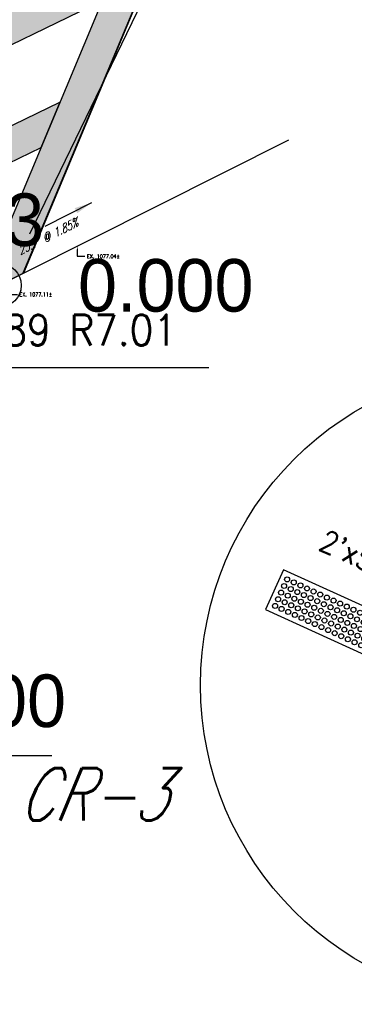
# Model space of a CAD drawing. Extents: x 167754 to 212748, y 396132 to 454338.
# Tile 98 of 150: x 212594 to 212609, y 396677 to 396722. Entities that reach past the tile are written whole.
import ezdxf
from ezdxf import colors
from ezdxf.entities.mleader import LeaderData, LeaderLine
from ezdxf.enums import TextEntityAlignment as Align
from ezdxf.math import Vec2, Vec3

# ---------------------------------------------------------------- set-up
doc = ezdxf.new("R2010")
doc.units = 0
doc.header["$MEASUREMENT"] = 0
doc.layers.get('0').update_dxf_attribs({"linetype": 'CONTINUOUS'})
for name, color, linetype, plot in [('0_3DP_MAT', 181, 'CONTINUOUS', False), ('0_EX. 3DP', 31, 'CONTINUOUS', False), ('SC_SCRATCH-1', 7, 'CONTINUOUS', False), ('SC_SCRATCH-5', 5, 'CONTINUOUS', False)]:
    doc.layers.add(name, color=color, linetype=linetype, plot=plot)
for name, color, linetype in [('0_PNTS', 1, 'CONTINUOUS'), ('PM_P_CROSSWALK', 7, 'CONTINUOUS'), ('PNTDESC', 3, 'CONTINUOUS'), ('PNTELEV', 5, 'CONTINUOUS'), ('PNTNO', 7, 'CONTINUOUS'), ('SC_SCRATCH-6', 6, 'CONTINUOUS')]:
    doc.layers.add(name, color=color, linetype=linetype)
doc.styles.add('PTXT', font='TXT')
doc.styles.add('romans', font='romans.shx', dxfattribs={"width": 0.75, "oblique": 22.5})
doc.styles.get("Standard").update_dxf_attribs({"font": 'romans.shx', "width": 0.9})
doc.dimstyles.new('4P', dxfattribs={"dimscale": 4, "dimtxt": 0.14, "dimasz": 0.14, "dimexe": 0.05, "dimexo": 0.05, "dimgap": 0.05, "dimtad": 1, "dimzin": 0, "dimdsep": 46, "dimtxsty": 'romans', "dimcen": 0, "dimdle": 0.1, "dimclrd": 1, "dimclre": 1, "dimclrt": 7, "dimaunit": 1, "dimadec": 4, "dimazin": 0, "dimtfac": 1, "dimtmove": 0, "dimatfit": 2, "dimfxl": 1, "dimtvp": 1, "dimtolj": 1, "dimtzin": 0, "dimarcsym": 0})

# ---------------------------------------------------------------- blocks, each defined once
blk = doc.blocks.new('DOMES_5FT')
for p, q in [((-0.07, 2.499), (-2.069, 2.443)), ((-2.069, 2.443), (-1.929, -2.555)), ((0.07, -2.499), (-0.07, 2.499)), ((-1.929, -2.555), (0.07, -2.499))]:
    blk.add_line(p, q)
for centre in [(-1.059, 2.139), (-0.727, 2.148), (-0.394, 2.158), (-1.725, 2.12), (-1.716, 1.788), (-1.392, 2.13), (-1.383, 1.797), (-1.05, 1.806), (-0.717, 1.816), (-0.384, 1.825), (-1.706, 1.453), (-1.374, 1.462), (-1.041, 1.471), (-0.708, 1.481), (-0.375, 1.49), (-1.697, 1.12), (-1.688, 0.787), (-1.364, 1.129), (-1.355, 0.796), (-1.031, 1.138), (-1.022, 0.806), (-0.698, 1.148), (-0.689, 0.815), (-0.366, 1.157), (-0.356, 0.824), (-1.678, 0.454), (-1.346, 0.463), (-1.013, 0.473), (-0.68, 0.482), (-0.347, 0.491), (-1.669, 0.121), (-1.336, 0.131), (-1.003, 0.14), (-0.67, 0.149), (-0.338, 0.159), (-1.66, -0.212), (-1.65, -0.547), (-1.327, -0.202), (-1.317, -0.537), (-0.994, -0.193), (-0.985, -0.528), (-0.661, -0.184), (-0.652, -0.518), (-0.328, -0.174), (-0.319, -0.509), (-1.641, -0.881), (-1.308, -0.872), (-0.975, -0.863), (-0.642, -0.853), (-0.309, -0.844), (-1.632, -1.214), (-1.299, -1.205), (-0.966, -1.196), (-0.633, -1.186), (-0.3, -1.177), (-1.622, -1.547), (-1.613, -1.88), (-1.289, -1.538), (-1.28, -1.871), (-0.956, -1.528), (-0.947, -1.861), (-0.624, -1.519), (-0.614, -1.852), (-0.291, -1.51), (-0.281, -1.843), (-1.604, -2.213), (-1.271, -2.204), (-0.938, -2.194), (-0.605, -2.185), (-0.272, -2.175)]:
    blk.add_circle(centre, 0.115)
blk = doc.blocks.new('SRVPNO1')
at = {"layer": 'PNTDESC', "style": 'PTXT'}
blk.add_attdef('DESC2', text='', height=1, dxfattribs=at).set_placement((0, -1.75), align=Align.CENTER)
at = {"layer": 'PNTELEV', "style": 'PTXT'}
blk.add_attdef('ELEV2', (1.5, -0.5), '', height=1, dxfattribs=at)
at = {"layer": 'PNTNO', "style": 'PTXT'}
blk.add_attdef('PT#', text='', height=1, dxfattribs=at).set_placement((0, 0.75), align=Align.CENTER)
blk = doc.blocks.new('SPT4')
at = {"color": 0, "linetype": 'Continuous'}
blk.add_circle((0, 0), 0.5, dxfattribs=at)

msp = doc.modelspace()

# ---------------------------------------------------------------- hatches: boundary and pattern name
at = {"layer": 'PM_P_CROSSWALK', "transparency": 33554495}
h = msp.add_hatch(color=256, dxfattribs=at)
h.dxf.hatch_style = 1
h.paths.add_polyline_path([(212584.164, 396716.292), (212585.038, 396718.382), (212598.633, 396724.963), (212597.759, 396722.873)])

# ---------------------------------------------------------------- linework, layer by layer
at = {"layer": '0_EX. 3DP'}
msp.add_polyline3d([(212554.43, 396691.263, 1078.321), (212570.594, 396699.471, 1077.777), (212575.494, 396701.441, 1077.606), (212585.137, 396705.906, 1077.278), (212606.306, 396716.526, 1076.841)], dxfattribs=at)
at = {"layer": 'PM_P_CROSSWALK'}
msp.add_lwpolyline([(212584.164, 396716.292), (212585.038, 396718.382), (212598.633, 396724.963), (212597.759, 396722.873)], close=True, dxfattribs=at)
at = {"layer": 'SC_SCRATCH-1'}
msp.add_circle((212616.847, 396691.616), 14.582, dxfattribs=at)
at = {"layer": 'SC_SCRATCH-5'}
msp.add_lwpolyline([(212594.455, 396712.235), (212608.018, 396740.211)], dxfattribs=at)

# ---------------------------------------------------------------- block references
at = {"layer": '0_PNTS', "xscale": 2.4, "yscale": 2.4, "zscale": 2.4}
msp.add_blockref('SRVPNO1', (212584.479, 396690.9), dxfattribs=at).add_auto_attribs({'PT#': 'B3', 'ELEV2': '0.000'})
at = {"layer": 'SC_SCRATCH-5', "rotation": 243.848187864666}
msp.add_blockref('DOMES_5FT', (212607.506, 396694.032), dxfattribs=at)

# ---------------------------------------------------------------- texts
at = {"layer": '0_3DP_MAT', "style": 'romans', "oblique": 22.5, "width": 0.75}
msp.add_text("23.7' @ 1.85%", height=0.4, rotation=26.6419, dxfattribs=at).set_placement((212595.363, 396711.931), align=Align.CENTER)
at = {"layer": '0_3DP_MAT', "insert": (212593.907, 396687.825), "char_height": 2.4, "attachment_point": 1, "style": 'romans'}
msp.add_mtext_dynamic_manual_height_columns('CR-3', width=6.16799, gutter_width=12, heights=[0], dxfattribs=at)
at = {"layer": 'SC_SCRATCH-5', "insert": (212609.167, 396697.671), "char_height": 1, "attachment_point": 5, "rotation": 335.4568}
msp.add_mtext_dynamic_manual_height_columns("2'x5'", width=2.84833, gutter_width=12, heights=[0], dxfattribs=at)
at = {"layer": 'SC_SCRATCH-6', "width": 0.9}
msp.add_text('110+31.89 R7.01', height=1.4, dxfattribs=at).set_placement((212585.899, 396707.833), align=Align.MIDDLE_LEFT)

# ---------------------------------------------------------------- leaders
at = {"layer": '0_3DP_MAT'}
msp.add_leader([(212597.279, 396713.649), (212595.134, 396712.573)], dimstyle='4P', override={"dimscale": 20, "dimtxt": 0.12, "dimasz": 0.04, "dimdec": 2}, dxfattribs=at)
at = {"layer": 'SC_SCRATCH-6', "has_arrowhead": 0}
for points in [[(212585.335, 396706.142), (212585.339, 396706.133), (212602.639, 396706.133)], [(212577.793, 396688.413), (212577.796, 396688.404), (212595.456, 396688.404)]]:
    msp.add_leader(points, dimstyle='4P', override={"dimscale": 20, "dimasz": 0.1}, dxfattribs=at)

# ---------------------------------------------------------------- next in the draw order: leaders
at = {"layer": '0_3DP_MAT'}
ml = msp.add_multileader_mtext('Standard', dxfattribs=at)
ml.set_content('EX. 1077.11±', color=256)
ml.set_leader_properties()
ml.build(insert=Vec2(0, 0))
ml.multileader.update_dxf_attribs({"dogleg_length": 0.36, "arrow_head_size": 0.18})
ctx = ml.context
ctx.base_point, ctx.char_height, ctx.arrow_head_size, ctx.landing_gap_size, ctx.plane_origin = Vec3(212593.882, 396709.466, -1079.024), 0.18, 0.18, 0.09, Vec3(212593.058, 396709.911, -1079.024)
notes = []
notes.append((ctx, [(0, (1, 1, 0), (212593.522, 396709.466, -1079.024), (1, 0), 0.36, [(0, [(212593.057, 396709.879, -1079.024)], 0, [])])]))
ctx.mtext.insert, ctx.mtext.flow_direction = Vec3(212593.972, 396709.556, -1079.024), 5
ctx.mtext.has_bg_fill, ctx.mtext.bg_color, ctx.mtext.bg_scale_factor, ctx.mtext.bg_transparency, ctx.mtext.use_window_bg_color = 1, -1027028792, 1.5, 0, 1
for ctx, leaders in notes:
    for number, flags, end, landing, length, lines in leaders:
        leader = LeaderData()
        leader.index, (leader.has_last_leader_line, leader.has_dogleg_vector, leader.attachment_direction) = number, flags
        leader.last_leader_point, leader.dogleg_vector, leader.dogleg_length = Vec3(end), Vec3(landing), length
        for number, points, colour, breaks in lines:
            line = LeaderLine()
            line.index, line.vertices, line.color, line.breaks = number, Vec3.list(points), colors.encode_raw_color(colour), breaks
            leader.lines.append(line)
        ctx.leaders.append(leader)

# ---------------------------------------------------------------- next in the draw order: hatches: boundary and pattern name
at = {"layer": 'PM_P_CROSSWALK', "transparency": 33554495}
h = msp.add_hatch(color=256, dxfattribs=at)
h.dxf.hatch_style = 1
h.paths.add_polyline_path([(212592.134, 396709.435), (212594.182, 396710.444), (212609.26, 396746.464), (212607.212, 396745.458)])
h = msp.add_hatch(color=256, dxfattribs=at)
h.dxf.hatch_style = 1
h.paths.add_polyline_path([(212581.354, 396709.58), (212582.229, 396711.67), (212595.824, 396718.25), (212594.949, 396716.16)])

# ---------------------------------------------------------------- next in the draw order: linework, layer by layer
at = {"layer": 'PM_P_CROSSWALK'}
msp.add_lwpolyline([(212581.354, 396709.58), (212582.229, 396711.67), (212595.824, 396718.25), (212594.949, 396716.16)], close=True, dxfattribs=at)

# ---------------------------------------------------------------- next in the draw order: block references
at = {"layer": '0_PNTS', "xscale": 2, "yscale": 2, "zscale": 2}
msp.add_blockref('SPT4', (212593.057, 396709.879), dxfattribs=at)

# ---------------------------------------------------------------- next in the draw order: leaders
at = {"layer": '0_3DP_MAT'}
ml = msp.add_multileader_mtext('Standard', dxfattribs=at)
ml.set_content('EX. 1077.04±', color=256)
ml.set_leader_properties()
ml.build(insert=Vec2(0, 0))
ml.multileader.update_dxf_attribs({"dogleg_length": 0.36, "arrow_head_size": 0.18})
ctx = ml.context
ctx.base_point, ctx.char_height, ctx.arrow_head_size, ctx.landing_gap_size, ctx.plane_origin = Vec3(212596.975, 396711.205), 0.18, 0.18, 0.09, Vec3(212596.633, 396711.705)
notes = []
notes.append((ctx, [(0, (1, 1, 0), (212596.615, 396711.205), (1, 0), 0.36, [(0, [(212596.632, 396711.673)], 0, [])])]))
ctx.mtext.insert, ctx.mtext.flow_direction = Vec3(212597.065, 396711.295), 5
ctx.mtext.has_bg_fill, ctx.mtext.bg_color, ctx.mtext.bg_scale_factor, ctx.mtext.bg_transparency, ctx.mtext.use_window_bg_color = 1, -1027028792, 1.5, 0, 1
for ctx, leaders in notes:
    for number, flags, end, landing, length, lines in leaders:
        leader = LeaderData()
        leader.index, (leader.has_last_leader_line, leader.has_dogleg_vector, leader.attachment_direction) = number, flags
        leader.last_leader_point, leader.dogleg_vector, leader.dogleg_length = Vec3(end), Vec3(landing), length
        for number, points, colour, breaks in lines:
            line = LeaderLine()
            line.index, line.vertices, line.color, line.breaks = number, Vec3.list(points), colors.encode_raw_color(colour), breaks
            leader.lines.append(line)
        ctx.leaders.append(leader)

# ---------------------------------------------------------------- next in the draw order: linework, layer by layer
msp.add_lwpolyline([(212594.151, 396710.447), (212608.605, 396744.903)], dxfattribs=at)
at = {"layer": 'PM_P_CROSSWALK'}
msp.add_lwpolyline([(212592.134, 396709.435), (212594.182, 396710.444), (212609.26, 396746.464), (212607.212, 396745.458)], close=True, dxfattribs=at)

# ---------------------------------------------------------------- next in the draw order: block references
at = {"layer": '0_PNTS', "xscale": 2.4, "yscale": 2.4, "zscale": 2.4}
msp.add_blockref('SRVPNO1', (212593.057, 396709.879), dxfattribs=at).add_auto_attribs({'PT#': 'D3', 'ELEV2': '0.000'})

doc.saveas('drawing.dxf')
